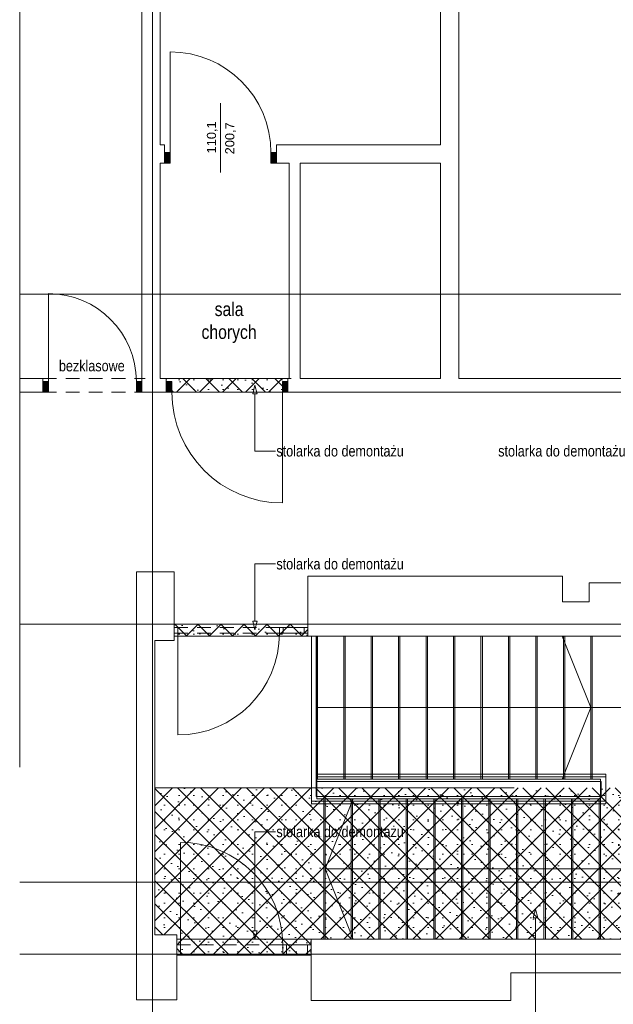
# Paper-space layout 'A-27 ROZBIÓRKI - PIĘTRO 9' of a CAD drawing. Header units: millimetres. Extents: x 0 to 540, y 0 to 297.
# Tile 4 of 6: x 305 to 370, y 72 to 179. Entities that reach past the tile are written whole.
import ezdxf
from ezdxf.xclip import XClip

# ---------------------------------------------------------------- set-up
doc = ezdxf.new("R2010")
doc.units = ezdxf.units.MM
doc.header["$MEASUREMENT"] = 0
doc.header["$XCLIPFRAME"] = 0
for name, pattern in [('ACAD_ISO03W100', [300, 120, -180]), ('DASHDOTX2', [1000, 500, -250, 0, -250]), ('GESTRICHELT2', [93.75, 62.5, -31.25]), ('Przer. długie kreski', [2.5, 1.5, -1]), ('PRZERYWANA_DU_A', [550, 350.0000000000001, -199.9999999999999])]:
    doc.linetypes.add(name, pattern=pattern)
for name, color, linetype, lineweight in [('0_Nr_pióra__2', 8, 'Continuous', 13), ('A_linie przekroju_Nr_pióra__1', 7, 'Continuous', 20), ('A_ściany_Nr_pióra__1', 7, 'Continuous', 20), ('Drzwi Archicad_Nr_pióra__1', 7, 'Continuous', 20), ('Znaczniki drzwi Archicada_Nr_pióra__3', 252, 'Continuous', 13)]:
    doc.layers.add(name, color=color, linetype=linetype, lineweight=lineweight)
for name, color, linetype, lineweight, true_color in [('A__balustrada_Nr_pióra__161', 7, 'Continuous', 5, 0x949494), ('A_opis_Nr_pióra__255', 7, 'Continuous', 15, 0x242424), ('A_opis_Nr_pióra__8', 7, 'Continuous', 13, 0x4c4c4c), ('A_osie_Nr_pióra__16', 7, 'Continuous', 5, 0x0f0f0f), ('A_pochwyt_Nr_pióra__161', 7, 'Continuous', 5, 0x949494), ('A_pomocnicze_Nr_pióra__4', 7, 'Continuous', 18, 0x4b4b4b), ('A_ppoż_Nr_pióra__8', 7, 'Continuous', 13, 0x4c4c4c), ('A_rozbiórki_Nr_pióra__10', 7, 'Continuous', 13, 0x4b4b4b), ('A_schody_Nr_pióra__10', 7, 'Continuous', 13, 0x4b4b4b), ('A_schody_Nr_pióra__4', 7, 'Continuous', 18, 0x4b4b4b), ('A_ściany_Nr_pióra__10', 7, 'Continuous', 13, 0x4b4b4b)]:
    doc.layers.add(name, color=color, linetype=linetype, lineweight=lineweight, true_color=true_color)
for name, color, linetype in [('A_podrys', 7, 'Continuous'), ('A_rozbiórki', 7, 'Continuous'), ('Drzwi Archicad', 7, 'Continuous')]:
    doc.layers.add(name, color=color, linetype=linetype)
doc.styles.add('STYL_AUTOMATYCZNY_1', font='arial.ttf')
doc.styles.add('STYL_AUTOMATYCZNY_2', font='ARIALN.TTF')
pattern_1 = [(45, (-1719.849412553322, -331.6938926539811), (-1.257235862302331, 1.257235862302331), []), (135, (-1719.849412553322, -331.6938926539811), (1.257235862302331, 1.257235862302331), []), (90, (-1721.106648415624, -330.4366567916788), (-1.600200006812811, 0), [0, -1.066800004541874, 0, -1.600200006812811]), (155, (-1719.849412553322, -329.1794209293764), (0.6762737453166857, 1.450273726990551), [0, -0.7823200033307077, 0, -1.351280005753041])]

# ---------------------------------------------------------------- blocks, each defined once
blk = doc.blocks.new('Rysunek_2_2', base_point=(-1719.849412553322, -331.6938926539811))
at = {"layer": 'A_rozbiórki', "linetype": 'Continuous', "lineweight": 0, "true_color": 0x4b4b4b}
h = blk.add_hatch(dxfattribs=at)
h.set_pattern_fill('facing_tile_0002', color=251, style=0, pattern_type=2)
h.set_pattern_definition(pattern_1)
h.paths.add_polyline_path([(334.2356964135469, 138.6709414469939), (334.2356964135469, 140.1709414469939), (320.9556964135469, 140.1709414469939), (320.9556964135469, 138.6709414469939)])
h = blk.add_hatch(dxfattribs=at)
h.set_pattern_fill('facing_tile_0002', color=251, style=0, pattern_type=2)
h.set_pattern_definition(pattern_1)
h.paths.add_polyline_path([(336.4056964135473, 112.0709414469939), (336.4056964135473, 113.380941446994), (321.8056964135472, 113.380941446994), (321.8056964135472, 112.0709414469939)])
h = blk.add_hatch(dxfattribs=at)
h.set_pattern_fill('facing_tile_0002', color=251, style=0, pattern_type=2)
h.set_pattern_definition(pattern_1)
h.paths.add_polyline_path([(383.9956964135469, 79.00094144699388), (383.9956964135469, 95.50094141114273), (319.7056964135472, 95.50094141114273), (319.7056964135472, 79.47594144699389), (322.0956964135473, 79.47594144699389), (322.0956964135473, 79.00094144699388)])
h = blk.add_hatch(dxfattribs=at)
h.set_pattern_fill('facing_tile_0002', color=251, style=0, pattern_type=2)
h.set_pattern_definition(pattern_1)
h.paths.add_polyline_path([(336.7556964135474, 77.25094144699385), (336.7556964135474, 79.00094144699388), (322.0933462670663, 79.00094144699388), (322.0933462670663, 77.25094144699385)])
at = {"layer": 'Drzwi Archicad', "linetype": 'Continuous', "lineweight": 0, "true_color": 0xfdfdfd}
for points in [[(320.7773366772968, 164.7994144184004), (320.7773366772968, 163.6494144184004), (321.3773366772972, 163.6494144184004), (321.3773366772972, 164.7994144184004)], [(332.9773366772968, 163.6494144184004), (332.9773366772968, 164.7994144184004), (332.3773366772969, 164.7994144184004), (332.3773366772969, 163.6494144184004)], [(307.4856964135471, 139.8209414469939), (307.4856964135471, 138.6709414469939), (308.085696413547, 138.6709414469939), (308.085696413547, 139.8209414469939)], [(318.2933383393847, 138.6709414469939), (318.2933383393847, 139.8209414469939), (317.6933383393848, 139.8209414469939), (317.6933383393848, 138.6709414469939)], [(320.9556964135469, 139.8209414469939), (320.9556964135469, 138.6709414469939), (321.5556964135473, 138.6709414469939), (321.5556964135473, 139.8209414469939)], [(334.2356964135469, 138.6709414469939), (334.2356964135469, 139.8209414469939), (333.635696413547, 139.8209414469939), (333.635696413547, 138.6709414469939)]]:
    blk.add_hatch(color=7, dxfattribs=at).paths.add_polyline_path(points)
at = {"layer": '0_Nr_pióra__2', "color": 8, "linetype": 'PRZERYWANA_DU_A', "lineweight": 13, "flags": 128}
blk.add_lwpolyline([(304.9504862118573, 211.190941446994), (304.9504862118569, 52.38094144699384)], dxfattribs=at)
at = {"layer": 'A__balustrada_Nr_pióra__161', "color": 252, "linetype": 'Continuous', "lineweight": 5, "true_color": 0x949494}
for p, q in [((336.7995436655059, 93.78094051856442), (336.7995436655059, 112.0709413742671)), ((337.2995444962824, 94.58094027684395), (337.2995444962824, 112.0709413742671)), ((337.2995444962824, 96.72094257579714), (368.9456963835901, 96.72094257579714)), ((368.9456963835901, 93.78094051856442), (368.9456963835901, 97.02094150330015)), ((337.2995444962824, 96.22094174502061), (368.4456955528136, 96.22094174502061)), ((368.4456955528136, 94.58094027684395), (368.4456955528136, 96.22094174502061)), ((337.2995444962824, 94.58094027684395), (368.4456955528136, 94.58094027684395)), ((336.7995436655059, 94.08094206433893), (368.9456963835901, 94.08094206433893))]:
    blk.add_line(p, q, dxfattribs=at)
at = {"layer": 'A_linie przekroju_Nr_pióra__1', "color": 7, "linetype": 'ACAD_ISO03W100', "lineweight": 20}
blk.add_line((304.9504890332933, 85.2136458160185), (391.5602023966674, 85.2136458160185), dxfattribs=at)
at = {"layer": 'A_opis_Nr_pióra__255', "color": 250, "linetype": 'Continuous', "lineweight": 15, "true_color": 0x242424}
for p, q in [((330.6374391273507, 139.4390000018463), (330.3874387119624, 138.5059868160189)), ((330.6374391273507, 139.4390000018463), (330.8874395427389, 138.5059868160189)), ((330.8874395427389, 138.5059868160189), (330.3874387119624, 138.5059868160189)), ((330.6374391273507, 138.5059868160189), (330.6374391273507, 132.2540991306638)), ((330.6374391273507, 132.2540991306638), (332.8780563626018, 132.2540991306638)), ((330.6374391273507, 113.6840741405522), (330.6374391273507, 119.9359618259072)), ((330.6374391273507, 119.9359618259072), (332.8780563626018, 119.9359618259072)), ((330.3874387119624, 113.6840741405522), (330.8874395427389, 113.6840741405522)), ((330.6374391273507, 112.7510609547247), (330.3874387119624, 113.6840741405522)), ((330.6374391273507, 112.7510609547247), (330.8874395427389, 113.6840741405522)), ((330.6374391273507, 79.93395522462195), (330.6374391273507, 90.73323324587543)), ((330.6374391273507, 90.73323324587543), (332.8780563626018, 90.73323324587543)), ((361.2715400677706, 82.27879799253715), (361.0215396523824, 81.34578480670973)), ((361.2715400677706, 82.27879799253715), (361.5215404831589, 81.34578480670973)), ((361.5215404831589, 81.34578480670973), (361.0215396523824, 81.34578480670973)), ((361.2715400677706, 81.34578480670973), (361.2715400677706, 66.87205863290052)), ((330.3874387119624, 79.93395522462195), (330.8874395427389, 79.93395522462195)), ((330.6374391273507, 79.00094203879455), (330.3874387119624, 79.93395522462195)), ((330.6374391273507, 79.00094203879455), (330.8874395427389, 79.93395522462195))]:
    blk.add_line(p, q, dxfattribs=at)
at = {"layer": 'A_osie_Nr_pióra__16', "color": 250, "linetype": 'DASHDOTX2', "lineweight": 5, "true_color": 0x0f0f0f}
for p, q in [((319.4476978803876, 196.8389191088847), (319.4476978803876, 47.38094216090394)), ((393.663406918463, 149.380940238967), (304.9504864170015, 149.380940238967)), ((393.7646175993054, 113.3809389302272), (304.9504864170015, 113.3809389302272)), ((393.7646175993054, 77.38094499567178), (304.9504864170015, 77.38094499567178))]:
    blk.add_line(p, q, dxfattribs=at)
at = {"layer": 'A_pochwyt_Nr_pióra__161', "color": 252, "linetype": 'Continuous', "lineweight": 5, "true_color": 0x949494}
for p, q in [((337.2995444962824, 97.02094150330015), (368.9456963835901, 97.02094150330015)), ((336.7995436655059, 93.78094051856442), (368.9456963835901, 93.78094051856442))]:
    blk.add_line(p, q, dxfattribs=at)
at = {"layer": 'A_rozbiórki_Nr_pióra__10', "color": 251, "linetype": 'ACAD_ISO03W100', "lineweight": 13, "true_color": 0x4b4b4b, "flags": 128}
for points in [[(334.2356964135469, 138.6709414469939), (320.9556964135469, 138.6709414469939), (320.9556964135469, 140.1709414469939), (334.2356964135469, 140.1709414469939)], [(336.4056964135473, 112.0709414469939), (321.8056964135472, 112.0709414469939), (321.8056964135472, 113.380941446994), (336.4056964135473, 113.380941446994)], [(383.9956964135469, 79.00094144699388), (322.0956964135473, 79.00094144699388), (322.0956964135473, 79.47594144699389), (319.7056964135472, 79.47594144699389), (319.7056964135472, 95.50094141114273), (383.9956964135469, 95.50094141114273)], [(336.7556964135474, 77.25094144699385), (322.0933462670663, 77.25094144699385), (322.0933462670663, 79.00094144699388), (336.7556964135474, 79.00094144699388)]]:
    blk.add_lwpolyline(points, close=True, dxfattribs=at)
at = {"layer": 'A_schody_Nr_pióra__10', "color": 251, "linetype": 'GESTRICHELT2', "lineweight": 13, "true_color": 0x4b4b4b}
for p, q in [((337.4755970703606, 96.47094216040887), (337.4755970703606, 112.0709413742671)), ((340.4726172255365, 96.47094216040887), (340.4726172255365, 112.0709413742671)), ((343.4696373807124, 96.47094216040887), (343.4696373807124, 112.0709413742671)), ((346.4666575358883, 96.47094216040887), (346.4666575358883, 112.0709413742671)), ((349.4636750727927, 96.47094216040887), (349.4636750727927, 112.0709413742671)), ((352.4606952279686, 96.47094216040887), (352.4606952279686, 112.0709413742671)), ((355.4577153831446, 96.47094216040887), (355.4577153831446, 112.0709413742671)), ((358.4547355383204, 96.47094216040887), (358.4547355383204, 112.0709413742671)), ((361.4517556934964, 96.47094216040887), (361.4517556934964, 112.0709413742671)), ((364.4487758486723, 96.47094216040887), (364.4487758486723, 112.0709413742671)), ((367.4457960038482, 96.47094216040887), (367.4457960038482, 112.0709413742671)), ((338.1356973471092, 94.33094247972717), (338.1356973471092, 79.00094203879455)), ((341.1416955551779, 94.33094247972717), (341.1416955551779, 79.00094203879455)), ((344.1476963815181, 94.33094247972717), (344.1476963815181, 79.00094203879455)), ((347.1536972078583, 94.33094247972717), (347.1536972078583, 79.00094203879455)), ((350.159695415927, 94.33094247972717), (350.159695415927, 79.00094203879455)), ((353.1656962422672, 94.33094247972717), (353.1656962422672, 79.00094203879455)), ((356.1716970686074, 94.33094247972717), (356.1716970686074, 79.00094203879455)), ((359.1776952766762, 94.33094247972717), (359.1776952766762, 79.00094203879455)), ((362.1836961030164, 94.33094247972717), (362.1836961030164, 79.00094203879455)), ((365.1896969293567, 94.33094247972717), (365.1896969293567, 79.00094203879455)), ((368.1956951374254, 94.33094247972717), (368.1956951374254, 79.00094203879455))]:
    blk.add_line(p, q, dxfattribs=at)
at = {"layer": 'A_schody_Nr_pióra__4', "color": 251, "linetype": 'Continuous', "lineweight": 18, "true_color": 0x4b4b4b}
for p, q in [((337.3995441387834, 112.0709413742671), (337.3995441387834, 96.9709403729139)), ((340.3226164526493, 96.47094216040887), (340.3226164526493, 112.0709413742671)), ((343.3196366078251, 96.47094216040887), (343.3196366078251, 112.0709413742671)), ((346.316656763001, 96.47094216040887), (346.316656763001, 112.0709413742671)), ((349.313676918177, 96.47094216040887), (349.313676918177, 112.0709413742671)), ((352.3106970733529, 96.47094216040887), (352.3106970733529, 112.0709413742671)), ((355.3077172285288, 96.47094216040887), (355.3077172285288, 112.0709413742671)), ((358.3047373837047, 96.47094216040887), (358.3047373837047, 112.0709413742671)), ((361.3017575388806, 96.47094216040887), (361.3017575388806, 112.0709413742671)), ((364.1778475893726, 112.0709413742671), (367.2957978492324, 104.2709404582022)), ((364.2987776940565, 96.47094216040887), (364.2987776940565, 112.0709413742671)), ((367.2957978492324, 96.47094216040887), (367.2957978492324, 112.0709413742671)), ((376.5096444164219, 104.2709404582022), (337.3995441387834, 104.2709404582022)), ((364.1778894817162, 96.47094216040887), (367.2957978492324, 104.2709404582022)), ((337.3995441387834, 96.9709403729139), (337.3995441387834, 94.33094247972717)), ((337.3995441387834, 96.47094216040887), (368.3456959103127, 96.47094216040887)), ((368.3456959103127, 96.47094216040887), (368.3456959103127, 79.00094203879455)), ((368.3456959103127, 94.33094247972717), (337.3995441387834, 94.33094247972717)), ((338.2856955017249, 94.33094247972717), (338.2856955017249, 79.00094203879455)), ((341.349641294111, 94.33094247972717), (338.2856955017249, 86.66594225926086)), ((341.2916963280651, 94.33094247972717), (341.2916963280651, 79.00094203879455)), ((344.2976971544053, 94.33094247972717), (344.2976971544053, 79.00094203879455)), ((347.3036953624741, 94.33094247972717), (347.3036953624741, 79.00094203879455)), ((350.3096961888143, 94.33094247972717), (350.3096961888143, 79.00094203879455)), ((353.3156970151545, 94.33094247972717), (353.3156970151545, 79.00094203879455)), ((356.3216952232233, 94.33094247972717), (356.3216952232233, 79.00094203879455)), ((359.3276960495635, 94.33094247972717), (359.3276960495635, 79.00094203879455)), ((362.3336968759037, 94.33094247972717), (362.3336968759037, 79.00094203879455)), ((365.3396977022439, 94.33094247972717), (365.3396977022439, 79.00094203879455)), ((338.2856955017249, 86.66594225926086), (376.5096444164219, 86.66594225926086)), ((341.3496805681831, 79.00094203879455), (338.2856955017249, 86.66594225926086))]:
    blk.add_line(p, q, dxfattribs=at)
at = {"layer": 'A_ściany_Nr_pióra__1', "color": 7, "linetype": 'Continuous', "lineweight": 20}
for p, q in [((320.7773377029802, 165.6444151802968), (320.4073366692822, 165.6444151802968)), ((320.7773377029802, 164.7994151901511), (320.7773377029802, 165.6444151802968)), ((332.9773359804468, 165.6444151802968), (333.3473370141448, 165.6444151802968)), ((332.9773359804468, 164.7994151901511), (332.9773359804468, 165.6444151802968)), ((320.7773377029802, 163.6494153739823), (320.7773377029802, 164.7994151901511)), ((332.9773359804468, 163.6494153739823), (332.9773359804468, 164.7994151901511)), ((320.7773377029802, 163.6494153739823), (320.3073370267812, 163.6494153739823)), ((332.9773359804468, 163.6494153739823), (333.4473366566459, 163.6494153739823)), ((307.4856956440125, 140.1709404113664), (307.1156972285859, 140.1709404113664)), ((307.4856956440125, 139.8209403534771), (307.4856956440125, 140.1709404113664)), ((307.4856956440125, 138.6709405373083), (307.4856956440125, 139.8209403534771)), ((318.2933390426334, 140.1709404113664), (318.6633374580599, 140.1709404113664)), ((318.2933390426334, 139.8209403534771), (318.2933390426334, 140.1709404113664)), ((318.2933390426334, 138.6709405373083), (318.2933390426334, 139.8209403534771)), ((320.9556969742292, 140.1709404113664), (320.5856959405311, 140.1709404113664)), ((320.9556969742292, 139.8209403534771), (320.9556969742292, 140.1709404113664)), ((320.9556969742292, 138.6709405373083), (320.9556969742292, 139.8209403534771)), ((334.235695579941, 140.1709404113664), (334.6056966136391, 140.1709404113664)), ((334.235695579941, 139.8209403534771), (334.235695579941, 140.1709404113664)), ((334.235695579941, 138.6709405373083), (334.235695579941, 139.8209403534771)), ((307.4856956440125, 138.6709405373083), (307.0156975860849, 138.6709405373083)), ((318.2933390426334, 138.6709405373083), (318.7633371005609, 138.6709405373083)), ((320.9556969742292, 138.6709405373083), (320.4856962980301, 138.6709405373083)), ((334.235695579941, 138.6709405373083), (334.7056962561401, 138.6709405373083)), ((321.8056952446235, 112.9929421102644), (321.8056952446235, 117.2409409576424)), ((336.4056954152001, 112.9929421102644), (336.4056954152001, 117.2409409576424)), ((321.8056952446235, 112.3929416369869), (321.8056952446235, 112.9929421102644)), ((336.4056954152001, 112.3929416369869), (336.4056954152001, 112.9929421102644)), ((321.8056952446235, 112.0709413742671), (321.8056952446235, 112.3929416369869)), ((336.4056954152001, 112.0709413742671), (336.4056954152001, 112.3929416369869)), ((322.0956976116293, 79.00094203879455), (322.0956976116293, 78.40094156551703)), ((322.0956976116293, 78.40094156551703), (322.0956976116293, 77.25094174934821)), ((336.7556954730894, 79.00094203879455), (336.7556954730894, 78.40094156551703)), ((336.7556954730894, 78.40094156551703), (336.7556954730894, 77.25094174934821)), ((322.0956976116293, 77.25094174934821), (322.0956976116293, 76.80094204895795)), ((336.7556954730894, 77.25094174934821), (336.7556954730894, 76.80094204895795))]:
    blk.add_line(p, q, dxfattribs=at)
at = {"layer": 'A_ściany_Nr_pióra__1', "color": 7, "linetype": 'Continuous', "lineweight": 20, "flags": 128}
for points in [[(318.2933383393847, 203.058445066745), (318.2933383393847, 140.1709414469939)], [(320.2883383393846, 165.6444144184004), (320.2883383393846, 203.058445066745)], [(350.8976186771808, 202.440941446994), (350.8976186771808, 165.6444144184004)], [(352.8926186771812, 140.1709414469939), (352.8926186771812, 202.440941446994)], [(320.7773366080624, 165.6444144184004), (320.2883383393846, 165.6444144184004)], [(350.8976186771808, 165.6444144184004), (332.9773365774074, 165.6444144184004)], [(320.2883383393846, 140.1709414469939), (320.2883383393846, 163.6494144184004)], [(320.2883383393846, 163.6494144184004), (320.7773366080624, 163.6494144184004)], [(332.9773365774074, 163.6494144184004), (334.3606843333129, 163.6494144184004)], [(334.3606843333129, 163.6494144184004), (334.3606843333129, 140.1709414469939)], [(335.5606843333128, 140.1709414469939), (335.5606843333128, 163.6494144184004)], [(335.5606843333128, 163.6494144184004), (350.8976186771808, 163.6494144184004)], [(350.8976186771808, 163.6494144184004), (350.8976186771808, 140.1709414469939)], [(307.4856959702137, 140.1709414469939), (304.9504862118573, 140.1709414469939)], [(320.955696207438, 140.1709414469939), (320.2883383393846, 140.1709414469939)], [(334.3606843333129, 140.1709414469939), (334.2356965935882, 140.1709414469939)], [(350.8976186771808, 140.1709414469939), (335.5606843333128, 140.1709414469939)], [(371.0356968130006, 140.1709414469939), (352.8926186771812, 140.1709414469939)], [(304.9504862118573, 138.6709414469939), (307.4856959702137, 138.6709414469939)], [(318.2933382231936, 138.6709414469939), (320.955696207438, 138.6709414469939)], [(334.2356965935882, 138.6709414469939), (371.0356968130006, 138.6709414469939)], [(321.8056964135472, 119.070941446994), (317.7056964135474, 119.070941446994)], [(317.7056964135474, 119.070941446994), (317.7056964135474, 72.37594144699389)], [(321.8056964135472, 111.595941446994), (321.8056964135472, 119.070941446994)], [(364.2056964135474, 118.6209414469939), (336.4056964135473, 118.6209414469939)], [(336.4056964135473, 118.6209414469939), (336.4056964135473, 112.0709414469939)], [(364.2056964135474, 115.8209414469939), (364.2056964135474, 118.6209414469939)], [(372.4556964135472, 117.8709414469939), (367.1056964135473, 117.8709414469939)], [(367.1056964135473, 117.8709414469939), (367.1056964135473, 115.8209414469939)], [(367.1056964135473, 115.8209414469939), (364.2056964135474, 115.8209414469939)], [(336.4056964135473, 112.0709414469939), (364.2056964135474, 112.0709414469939)], [(364.2056964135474, 112.0709414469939), (367.1056964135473, 112.0709414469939)], [(367.1056964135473, 112.0709414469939), (372.4556964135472, 112.0709414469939)], [(319.7056964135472, 111.595941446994), (321.8056964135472, 111.595941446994)], [(319.7056964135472, 79.47594144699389), (319.7056964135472, 111.595941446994)], [(322.0956964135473, 79.47594144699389), (319.7056964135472, 79.47594144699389)], [(322.0956964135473, 72.37594144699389), (322.0956964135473, 79.47594144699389)], [(358.5682686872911, 79.00094144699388), (336.7556964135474, 79.00094144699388)], [(336.7556964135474, 79.00094144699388), (336.7556964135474, 72.33094144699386)], [(383.9956964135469, 79.00094144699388), (358.5682686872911, 79.00094144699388)], [(358.5682686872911, 72.33094144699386), (358.5682686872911, 75.33094144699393)], [(358.5682686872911, 75.33094144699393), (383.7356964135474, 75.33094144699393)], [(317.7056964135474, 72.37594144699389), (322.0956964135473, 72.37594144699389)], [(336.7556964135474, 72.33094144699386), (358.5682686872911, 72.33094144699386)]]:
    blk.add_lwpolyline(points, dxfattribs=at)
at = {"layer": 'A_ściany_Nr_pióra__10', "color": 251, "linetype": 'Przer. długie kreski', "lineweight": 13, "true_color": 0x4b4b4b}
for p, q in [((307.4856956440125, 140.1709404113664), (318.2933390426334, 140.1709404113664)), ((320.9556969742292, 140.1709404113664), (334.235695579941, 140.1709404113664)), ((307.4856956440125, 138.6709405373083), (318.2933390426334, 138.6709405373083)), ((320.9556969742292, 138.6709405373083), (334.235695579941, 138.6709405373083)), ((321.8133877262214, 112.9934003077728), (336.4056954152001, 112.9934003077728)), ((321.8133877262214, 112.3933998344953), (336.4056954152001, 112.3933998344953)), ((322.1054009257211, 78.40094156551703), (336.7556954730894, 78.40094156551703)), ((322.1054009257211, 77.25094174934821), (336.7556954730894, 77.25094174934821))]:
    blk.add_line(p, q, dxfattribs=at)
at = {"layer": 'Drzwi Archicad_Nr_pióra__1', "color": 7, "linetype": 'Continuous', "lineweight": 20}
for p, q in [((321.3773355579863, 164.7994151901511), (321.3773355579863, 175.7994151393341)), ((320.7773377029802, 165.6444151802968), (320.4073366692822, 165.6444151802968)), ((320.7773377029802, 165.6444151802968), (320.4073366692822, 165.6444151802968)), ((320.7773377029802, 164.7994151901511), (320.7773377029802, 165.6444151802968)), ((320.7773377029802, 164.7994151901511), (320.7773377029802, 165.6444151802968)), ((332.9773359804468, 164.7994151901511), (332.9773359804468, 165.6444151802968)), ((332.9773359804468, 164.7994151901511), (332.9773359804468, 165.6444151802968)), ((332.9773359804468, 165.6444151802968), (333.3473370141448, 165.6444151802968)), ((332.9773359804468, 165.6444151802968), (333.3473370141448, 165.6444151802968)), ((320.7773377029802, 164.7994151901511), (321.3773355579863, 164.7994151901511)), ((320.7773377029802, 163.6494153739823), (320.7773377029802, 164.7994151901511)), ((320.7773377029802, 163.6494153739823), (320.7773377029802, 164.7994151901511)), ((320.7773377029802, 163.6494153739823), (320.7773377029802, 164.7994151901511)), ((321.3773355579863, 164.7994151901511), (321.3773355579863, 163.6494153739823)), ((332.3773355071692, 163.6494153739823), (332.3773355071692, 164.7994151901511)), ((332.3773355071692, 164.7994151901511), (332.9773359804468, 164.7994151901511)), ((332.9773359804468, 164.7994151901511), (332.9773359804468, 163.6494153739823)), ((332.9773359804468, 163.6494153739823), (332.9773359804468, 164.7994151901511)), ((332.9773359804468, 163.6494153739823), (332.9773359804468, 164.7994151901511)), ((320.7773377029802, 163.6494153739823), (320.3073370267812, 163.6494153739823)), ((320.7773377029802, 163.6494153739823), (320.3073370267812, 163.6494153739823)), ((321.3773355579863, 163.6494153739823), (320.7773377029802, 163.6494153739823)), ((332.9773359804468, 163.6494153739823), (332.3773355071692, 163.6494153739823)), ((332.9773359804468, 163.6494153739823), (333.4473366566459, 163.6494153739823)), ((332.9773359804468, 163.6494153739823), (333.4473366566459, 163.6494153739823)), ((308.08569611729, 139.8209403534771), (308.08569611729, 149.4285828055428)), ((307.4856956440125, 140.1709404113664), (307.1156972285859, 140.1709404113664)), ((307.4856956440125, 140.1709404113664), (307.1156972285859, 140.1709404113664)), ((307.4856956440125, 139.8209403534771), (307.4856956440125, 140.1709404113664)), ((307.4856956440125, 139.8209403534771), (307.4856956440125, 140.1709404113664)), ((307.4856956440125, 139.8209403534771), (308.08569611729, 139.8209403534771)), ((307.4856956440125, 138.6709405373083), (307.4856956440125, 139.8209403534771)), ((307.4856956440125, 138.6709405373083), (307.4856956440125, 139.8209403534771)), ((307.4856956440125, 138.6709405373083), (307.4856956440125, 139.8209403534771)), ((308.08569611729, 139.8209403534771), (308.08569611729, 138.6709405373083)), ((317.6933385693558, 138.6709405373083), (317.6933385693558, 139.8209403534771)), ((317.6933385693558, 139.8209403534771), (318.2933390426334, 139.8209403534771)), ((318.2933390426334, 139.8209403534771), (318.2933390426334, 140.1709404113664)), ((318.2933390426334, 139.8209403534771), (318.2933390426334, 140.1709404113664)), ((318.2933390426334, 140.1709404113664), (318.6633374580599, 140.1709404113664)), ((318.2933390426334, 140.1709404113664), (318.6633374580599, 140.1709404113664)), ((318.2933390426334, 139.8209403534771), (318.2933390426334, 138.6709405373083)), ((318.2933390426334, 138.6709405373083), (318.2933390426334, 139.8209403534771)), ((318.2933390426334, 138.6709405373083), (318.2933390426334, 139.8209403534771)), ((320.9556969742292, 140.1709404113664), (320.5856959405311, 140.1709404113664)), ((320.9556969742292, 140.1709404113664), (320.5856959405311, 140.1709404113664)), ((320.9556969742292, 139.8209403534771), (320.9556969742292, 140.1709404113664)), ((320.9556969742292, 139.8209403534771), (320.9556969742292, 140.1709404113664)), ((320.9556969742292, 139.8209403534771), (321.5556974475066, 139.8209403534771)), ((320.9556969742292, 138.6709405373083), (320.9556969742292, 139.8209403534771)), ((320.9556969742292, 138.6709405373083), (320.9556969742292, 139.8209403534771)), ((320.9556969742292, 138.6709405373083), (320.9556969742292, 139.8209403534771)), ((321.5556974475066, 139.8209403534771), (321.5556974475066, 138.6709405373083)), ((333.6356951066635, 138.6709405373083), (333.6356951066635, 139.8209403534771)), ((333.6356951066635, 139.8209403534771), (334.235695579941, 139.8209403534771)), ((334.235695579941, 139.8209403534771), (334.235695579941, 140.1709404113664)), ((334.235695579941, 139.8209403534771), (334.235695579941, 140.1709404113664)), ((334.235695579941, 140.1709404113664), (334.6056966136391, 140.1709404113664)), ((334.235695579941, 140.1709404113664), (334.6056966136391, 140.1709404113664)), ((334.235695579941, 139.8209403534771), (334.235695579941, 138.6709405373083)), ((334.235695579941, 138.6709405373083), (334.235695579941, 139.8209403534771)), ((334.235695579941, 138.6709405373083), (334.235695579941, 139.8209403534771)), ((307.4856956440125, 138.6709405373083), (307.0156975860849, 138.6709405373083)), ((307.4856956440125, 138.6709405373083), (307.0156975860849, 138.6709405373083)), ((308.08569611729, 138.6709405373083), (307.4856956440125, 138.6709405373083)), ((318.2933390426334, 138.6709405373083), (317.6933385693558, 138.6709405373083)), ((318.2933390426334, 138.6709405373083), (318.7633371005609, 138.6709405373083)), ((318.2933390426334, 138.6709405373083), (318.7633371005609, 138.6709405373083)), ((320.9556969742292, 138.6709405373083), (320.4856962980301, 138.6709405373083)), ((320.9556969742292, 138.6709405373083), (320.4856962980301, 138.6709405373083)), ((321.5556974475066, 138.6709405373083), (320.9556969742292, 138.6709405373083)), ((334.235695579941, 138.6709405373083), (333.6356951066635, 138.6709405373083)), ((333.6356951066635, 138.6709405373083), (333.6356951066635, 126.59094025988)), ((334.235695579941, 138.6709405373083), (334.7056962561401, 138.6709405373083)), ((334.235695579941, 138.6709405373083), (334.7056962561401, 138.6709405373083)), ((321.8056952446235, 112.9929421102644), (321.8056952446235, 117.2409409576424)), ((336.4056954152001, 112.9929421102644), (336.4056954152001, 117.2409409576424)), ((322.205696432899, 112.9929421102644), (321.8056952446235, 112.9929421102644)), ((321.8056952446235, 112.9929421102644), (321.8056952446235, 112.3929416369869)), ((321.8056952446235, 112.3929416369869), (321.8056952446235, 112.9929421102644)), ((321.8056952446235, 112.3929416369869), (321.8056952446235, 112.9929421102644)), ((322.205696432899, 112.3929416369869), (322.205696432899, 112.9929421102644)), ((333.7156963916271, 112.9929421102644), (333.3156952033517, 112.9929421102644)), ((333.3156952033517, 112.9929421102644), (333.3156952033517, 112.3929416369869)), ((333.7156963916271, 112.3929416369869), (333.7156963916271, 112.9929421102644)), ((336.0056968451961, 112.9929421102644), (333.7156963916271, 112.9929421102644)), ((333.7156963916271, 112.9929421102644), (333.7156963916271, 112.3929416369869)), ((336.4056954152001, 112.9929421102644), (336.0056968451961, 112.9929421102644)), ((336.0056968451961, 112.9929421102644), (336.0056968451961, 112.3929416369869)), ((336.0056968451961, 112.3929416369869), (336.0056968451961, 112.9929421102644)), ((336.4056954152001, 112.3929416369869), (336.4056954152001, 112.9929421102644)), ((336.4056954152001, 112.3929416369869), (336.4056954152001, 112.9929421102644)), ((336.4056954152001, 112.3929416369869), (336.4056954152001, 112.9929421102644)), ((321.8056952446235, 112.3929416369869), (322.205696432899, 112.3929416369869)), ((321.8056952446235, 112.0709413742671), (321.8056952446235, 112.3929416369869)), ((322.205696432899, 112.3929416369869), (322.205696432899, 101.2829402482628)), ((333.3156952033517, 112.3929416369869), (333.7156963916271, 112.3929416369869)), ((333.7156963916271, 112.3929416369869), (336.0056968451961, 112.3929416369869)), ((336.0056968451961, 112.3929416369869), (336.4056954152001, 112.3929416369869)), ((336.4056954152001, 112.0709413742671), (336.4056954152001, 112.3929416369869)), ((322.4956961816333, 78.40094156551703), (322.4956961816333, 89.57094064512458)), ((322.0956976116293, 79.00094203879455), (322.0956976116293, 78.40094156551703)), ((322.0956976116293, 78.40094156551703), (322.4956961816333, 78.40094156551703)), ((322.0956976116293, 77.25094174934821), (322.0956976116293, 78.40094156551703)), ((322.0956976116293, 78.40094156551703), (322.0956976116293, 77.25094174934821)), ((322.0956976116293, 78.40094156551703), (322.0956976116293, 77.25094174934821)), ((322.4956961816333, 78.40094156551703), (322.4956961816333, 77.25094174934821)), ((333.6656952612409, 77.25094174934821), (333.6656952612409, 78.40094156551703)), ((333.6656952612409, 78.40094156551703), (334.0656964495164, 78.40094156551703)), ((334.0656964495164, 78.40094156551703), (334.0656964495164, 77.25094174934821)), ((334.0656964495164, 77.25094174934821), (334.0656964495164, 78.40094156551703)), ((334.0656964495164, 78.40094156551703), (336.3556969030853, 78.40094156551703)), ((336.3556969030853, 77.25094174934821), (336.3556969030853, 78.40094156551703)), ((336.3556969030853, 78.40094156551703), (336.7556954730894, 78.40094156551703)), ((336.3556969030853, 78.40094156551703), (336.3556969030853, 77.25094174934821)), ((336.7556954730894, 79.00094203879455), (336.7556954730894, 78.40094156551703)), ((336.7556954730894, 78.40094156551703), (336.7556954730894, 77.25094174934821)), ((336.7556954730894, 78.40094156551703), (336.7556954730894, 77.25094174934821)), ((336.7556954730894, 78.40094156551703), (336.7556954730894, 77.25094174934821)), ((322.4956961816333, 77.25094174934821), (322.0956976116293, 77.25094174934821)), ((322.0956976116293, 77.25094174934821), (322.0956976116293, 76.80094204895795)), ((334.0656964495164, 77.25094174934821), (333.6656952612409, 77.25094174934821)), ((336.3556969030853, 77.25094174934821), (334.0656964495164, 77.25094174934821)), ((336.7556954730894, 77.25094174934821), (336.3556969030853, 77.25094174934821)), ((336.7556954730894, 77.25094174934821), (336.7556954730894, 76.80094204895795))]:
    blk.add_line(p, q, dxfattribs=at)
for centre, radius, start, end in [((321.3773366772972, 164.7994144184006), 10.99999999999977, 0, 90), ((308.085696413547, 139.820941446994), 9.60764192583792, 0, 90), ((333.635696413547, 138.6709414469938), 12.07999999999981, 180, 270), ((322.2056964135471, 112.3929414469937), 11.10999999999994, 270, 0), ((322.4956964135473, 78.40094144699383), 11.17000000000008, 0, 90)]:
    blk.add_arc(centre, radius, start, end, dxfattribs=at)
at = {"layer": 'Znaczniki drzwi Archicada_Nr_pióra__3', "color": 252, "linetype": 'Continuous', "lineweight": 13}
blk.add_line((326.8773368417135, 170.2097144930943), (326.8773368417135, 162.6414148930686), dxfattribs=at)
at = {"layer": 'A_opis_Nr_pióra__8', "color": 251, "linetype": 'Continuous', "lineweight": 13, "true_color": 0x4c4c4c, "char_height": 1.2, "style": 'STYL_AUTOMATYCZNY_2'}
for s, insert, attachment_point in [('\\A1;{\\pqr;\\fArial Narrow|b0|i0|c238|p0;\\W1.000000;stolarka do demontażu}', (346.8828568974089, 132.2505192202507), 6), ('\\A1;{\\pql;\\fArial Narrow|b0|i0|c238|p0;\\W1.000000;stolarka do demontażu}', (357.1881315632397, 132.2505192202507), 4), ('\\A1;{\\pqr;\\fArial Narrow|b0|i0|c238|p0;\\W1.000000;stolarka do demontażu}', (346.8828568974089, 119.9323820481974), 6), ('\\A1;{\\pqr;\\fArial Narrow|b0|i0|c238|p0;\\W1.000000;stolarka do demontażu}', (346.8828568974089, 90.72965350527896), 6)]:
    blk.add_mtext(s, dxfattribs=dict(at, insert=insert, attachment_point=attachment_point))
at = {"layer": 'A_pomocnicze_Nr_pióra__4', "color": 251, "linetype": 'Continuous', "lineweight": 18, "true_color": 0x4b4b4b, "insert": (327.8083604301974, 146.2568495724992), "char_height": 1.5, "width": 7.733279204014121, "attachment_point": 5, "line_spacing_factor": 0.996836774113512, "style": 'STYL_AUTOMATYCZNY_2'}
blk.add_mtext('\\A1;{\\pqc;\\fArial Narrow|b0|i0|c238|p0;\\W1.000000;sala chorych}', dxfattribs=at)
at = {"layer": 'A_ppoż_Nr_pióra__8', "color": 251, "linetype": 'Continuous', "lineweight": 13, "true_color": 0x4c4c4c, "insert": (312.8269877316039, 141.5381638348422), "char_height": 1.2, "attachment_point": 5, "style": 'STYL_AUTOMATYCZNY_2'}
blk.add_mtext('\\A1;{\\pqc;\\fArial Narrow|b0|i0|c238|p0;\\W1.000000;bezklasowe}', dxfattribs=at)
at = {"layer": 'Znaczniki drzwi Archicada_Nr_pióra__3', "color": 252, "linetype": 'Continuous', "lineweight": 13, "char_height": 1, "attachment_point": 7, "rotation": 90, "style": 'STYL_AUTOMATYCZNY_1'}
for s, insert in [('\\A1;{\\pql;\\pt1;\\fArial|b0|i0|c238|p0;\\W1.000000;110,1}', (326.5715316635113, 164.7174713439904)), ('\\A1;{\\pql;\\pt1;\\fArial|b0|i0|c238|p0;\\W1.000000;200,7}', (328.5715316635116, 164.6156913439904))]:
    blk.add_mtext(s, dxfattribs=dict(at, insert=insert))

psp = doc.layouts.new('A-27 ROZBIÓRKI - PIĘTRO 9')

# ---------------------------------------------------------------- block references
at = {"layer": 'A_podrys', "color": 37, "linetype": 'Continuous', "lineweight": 5, "true_color": 0x656532}
ref = psp.add_blockref('Rysunek_2_2', (-1719.849412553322, -331.6938926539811), dxfattribs=at)
XClip(ref).set_block_clipping_path([(304.950486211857, 47.38094144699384), (420.0156964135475, 223.0899983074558)])

doc.saveas('drawing.dxf')
